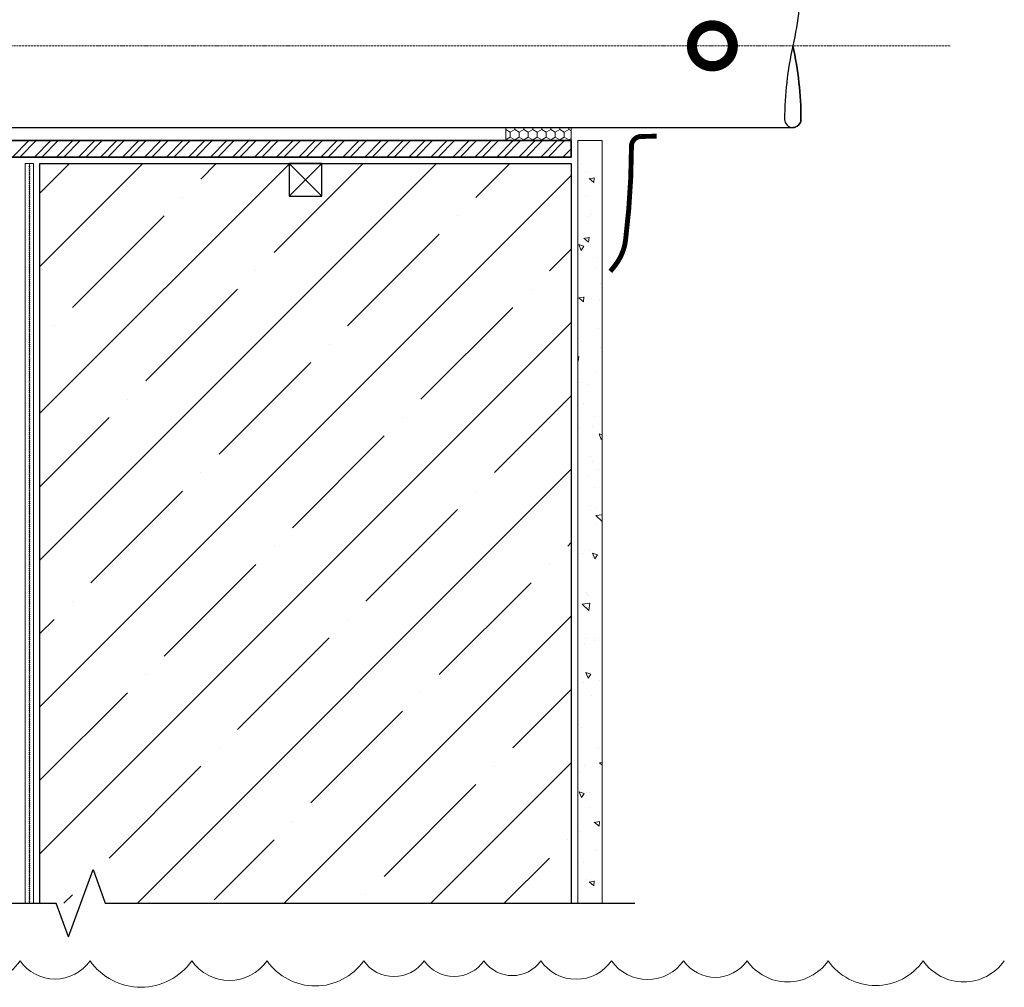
# Model space of a CAD drawing. Header units: millimetres. Extents: x 349531 to 1063351, y -131924 to 96186.
# Tile 33 of 230: x 477907 to 483932, y -61476 to -55557. Entities that reach past the tile are written whole.
import ezdxf

# ---------------------------------------------------------------- set-up
doc = ezdxf.new("R2010")
doc.units = ezdxf.units.MM
for name, pattern in [('ACAD_ISO10W100', [18, 12, -3, 0, -3]), ('пунктирнаяX2', [12.7, 0, -12.7]), ('Штрих-пунктирная', [20, 7.5, -2, 1, -2, 7.5])]:
    doc.linetypes.add(name, pattern=pattern)
doc.layers.add('TN-АННОТАЦИИ', color=7, linetype='Continuous', lineweight=20, true_color=0x000000)
doc.layers.add('Штрих Пена Монтажная', color=7, linetype='Continuous', lineweight=15, true_color=0xff7c1c)
for name, color, linetype, lineweight in [('TN-БЕТОН', 251, 'Continuous', 30), ('TN-Геотекстиль иглопробивной', 252, 'Штрих-пунктирная', 9), ('TN-ГЕРМЕТИК', 20, 'Continuous', 30), ('TN-МЕТАЛЛ КОНСТРУКЦИИ', 162, 'Continuous', 35), ('РАЗМЕРЫ', 1, 'Continuous', 9)]:
    doc.layers.add(name, color=color, linetype=linetype, lineweight=lineweight)

# ---------------------------------------------------------------- blocks, each defined once
blk = doc.blocks.new('_DotSmall')
at = {"color": 0, "linetype": 'ByBlock', "const_width": 0.5}
blk.add_lwpolyline([(-0.0625, 0, 1), (0.0625, 0, 1)], format="xyb", close=True, dxfattribs=at)

msp = doc.modelspace()

# ---------------------------------------------------------------- linework, layer by layer
at = {"linetype": 'ACAD_ISO10W100', "lineweight": 9}
msp.add_line((483600.3, -55717.2), (471254.2, -55717.2), dxfattribs=at)
at = {"linetype": 'Continuous'}
msp.add_line((478206.1, -61167.6), (478131.1, -60961.5), dxfattribs=at)
msp.add_lwpolyline([(482637.7, -55217.2, -0.414214), (482687.7, -55267.2, -0.055385), (482637.7, -55717.2, 0.055385), (482587.7, -56167.2, 1), (482687.7, -56167.2, 0.055385), (482637.7, -55717.2, -0.055385), (482687.7, -56167.2, -0.414214), (482637.7, -56217.2)], format="xyb", dxfattribs=at)
at = {"lineweight": 30, "ltscale": 3}
msp.add_lwpolyline([(471647.4, -56217.2), (482637.7, -56217.2)], dxfattribs=at)
at = {"lineweight": 15, "const_width": 30}
msp.add_lwpolyline([(481521.5, -57097.1), (481550.5, -57060, 0.136318), (481614.4, -56906.2, 0.029954), (481650.6, -56331.6, -0.398504), (481708, -56271.4), (481805.5, -56270)], format="xyb", dxfattribs=at)
at = {"linetype": 'Continuous'}
for points in [[(471700.4, -60961.5), (474940.7, -60961.5), (474940.7, -60961.5), (475015.7, -61167.6), (475165.7, -60755.5), (475240.7, -60961.5), (475240.7, -60961.5), (478131.1, -60961.5)], [(478206.1, -61167.6), (478356.1, -60755.5), (478431.1, -60961.5), (481671.5, -60961.5)]]:
    msp.add_lwpolyline(points, dxfattribs=at)
at = {"layer": 'TN-БЕТОН', "lineweight": 20}
for p, q in [((481471.5, -56297.2), (481321.5, -56297.2)), ((481321.5, -56297.2), (481321.5, -60961.5)), ((481471.5, -60961.5), (481471.5, -56297.2))]:
    msp.add_line(p, q, dxfattribs=at)
at = {"layer": 'TN-БЕТОН'}
for p, q in [((478031.5, -56437.2), (481281.5, -56437.2)), ((478031.5, -60961.5), (478031.5, -56437.2)), ((481281.5, -56437.2), (481281.5, -60961.5))]:
    msp.add_line(p, q, dxfattribs=at)
at = {"layer": 'TN-БЕТОН', "linetype": 'Continuous', "lineweight": 9}
for p, q in [((478031.5, -57067.1), (478661.4, -56437.2)), ((478031.5, -57965.1), (479559.4, -56437.2)), ((478031.5, -58863.2), (480457.4, -56437.2)), ((478031.5, -56618.1), (478212.4, -56437.2)), ((479015.5, -56532.1), (479110.4, -56437.2)), ((479464.5, -56981.1), (480008.4, -56437.2)), ((480699.3, -56644.3), (480906.4, -56437.2)), ((481344.3, -56438.9), (481344.3, -56438.9)), ((478031.5, -59761.2), (481281.5, -56511.2)), ((481370.6, -56489.5), (481370.6, -56489.5)), ((481420.6, -56553.9), (481391.4, -56529.5)), ((481423.5, -56524.9), (481391.7, -56530.8)), ((481420.6, -56553.9), (481423.3, -56523.6)), ((481369.6, -56631.3), (481369.6, -56631.3)), ((478903.3, -56644.3), (478903.3, -56644.3)), ((481406.4, -56750.3), (481406.4, -56750.3)), ((478229.7, -57317.8), (478791, -56756.6)), ((480587.1, -56756.6), (480587.1, -56756.6)), ((481386.4, -56758.5), (481386.4, -56758.5)), ((479913.5, -57430.1), (480474.8, -56868.8)), ((481388.7, -56918.3), (481359.5, -56893.8)), ((481391.6, -56889.3), (481359.8, -56895.2)), ((481388.7, -56918.3), (481391.4, -56887.9)), ((481471.4, -56901.1), (481471.4, -56901.1)), ((481148.3, -57093.3), (481281.5, -56960.2)), ((481343, -56968.7), (481329.3, -56933.2)), ((481360, -56943.5), (481329.3, -56933.2)), ((481343, -56968.7), (481360, -56943.5)), ((481357, -56967.4), (481357, -56967.4)), ((481444.5, -57014.1), (481444.5, -57014.1)), ((479352.3, -57093.3), (479352.3, -57093.3)), ((481428.6, -57079.3), (481428.6, -57079.3)), ((481459.9, -57172.3), (481459.9, -57172.3)), ((478678.8, -57766.8), (479240, -57205.6)), ((481036.1, -57205.6), (481036.1, -57205.6)), ((481356.8, -57282.7), (481327.7, -57258.2)), ((481359.8, -57253.7), (481327.9, -57259.6)), ((481356.9, -57282.7), (481359.5, -57252.3)), ((481407.9, -57263.6), (481407.9, -57263.6)), ((481453.9, -57271.7), (481453.9, -57271.7)), ((480362.6, -57879.1), (480923.8, -57317.8)), ((478031.5, -60659.2), (481281.5, -57409.2)), ((481470.7, -57398.8), (481470.7, -57398.8)), ((478117.5, -57430.1), (478117.5, -57430.1)), ((481448.5, -57443.5), (481448.5, -57443.5)), ((481343.6, -57525.4), (481343.6, -57525.4)), ((479801.3, -57542.3), (479801.3, -57542.3)), ((481458.7, -57559.9), (481458.7, -57559.9)), ((479127.8, -58215.9), (479689, -57654.6)), ((481327.9, -57618), (481321.5, -57619.2)), ((481325, -57647), (481321.5, -57644.1)), ((481325, -57647), (481327.6, -57616.7)), ((481437, -57714.7), (481437, -57714.7)), ((481337.9, -57778.4), (481337.9, -57778.4)), ((481381.7, -57789.2), (481381.7, -57789.2)), ((478566.5, -57879.1), (478566.5, -57879.1)), ((480811.6, -58328.1), (481281.5, -57858.2)), ((481354.6, -57905.6), (481354.6, -57905.6)), ((478031.5, -58414.1), (478454.3, -57991.4)), ((480250.3, -57991.4), (480250.3, -57991.4)), ((481425.5, -57985.8), (481425.5, -57985.8)), ((481331.8, -58050.1), (481331.8, -58050.1)), ((481414.2, -58045.8), (481414.2, -58045.8)), ((479576.8, -58664.9), (480138, -58103.6)), ((481466.2, -58125.6), (481452.5, -58090.1)), ((481471.5, -58096.5), (481452.5, -58090.1)), ((481466.2, -58125.6), (481471.5, -58117.8)), ((481396.9, -58226.4), (481396.9, -58226.4)), ((481414.1, -58257), (481414.1, -58257)), ((478627.2, -60961.5), (481281.5, -58307.2)), ((481450, -58306.7), (481450, -58306.7)), ((479015.5, -58328.1), (479015.5, -58328.1)), ((481382.7, -58346.4), (481382.7, -58346.4)), ((481422.2, -58418.8), (481422.2, -58418.8)), ((478342, -59001.6), (478903.3, -58440.4)), ((480699.3, -58440.4), (480699.3, -58440.4)), ((480025.8, -59113.9), (480587.1, -58552.6)), ((481402.6, -58528.2), (481402.6, -58528.2)), ((481439, -58546), (481439, -58546)), ((481471.5, -58627.1), (481432.2, -58589.4)), ((481471.5, -58585.2), (481432.3, -58589.8)), ((481433.5, -58642.7), (481433.5, -58642.7)), ((479464.5, -58777.1), (479464.5, -58777.1)), ((481260.6, -58777.1), (481281.5, -58756.2)), ((481322, -58764.4), (481322, -58764.4)), ((481391.2, -58799.4), (481391.2, -58799.4)), ((481351.5, -58820.9), (481351.5, -58820.9)), ((481425.5, -58855.7), (481411.8, -58820.1)), ((481442.5, -58830.5), (481411.8, -58820.2)), ((481425.5, -58855.7), (481442.5, -58830.4)), ((478791, -59450.6), (479352.3, -58889.4)), ((481148.3, -58889.4), (481148.3, -58889.4)), ((480474.8, -59562.9), (481036.1, -59001.6)), ((481322.9, -59052.8), (481322.9, -59052.8)), ((481372.8, -59060.6), (481372.8, -59060.6)), ((481379.7, -59070.6), (481379.7, -59070.6)), ((481387.3, -59081.7), (481387.3, -59081.7)), ((478229.7, -59113.9), (478229.7, -59113.9)), ((481396.4, -59126.3), (481348.2, -59131.9)), ((481389.4, -59171.2), (481348.2, -59131.6)), ((481388.9, -59171.4), (481395.9, -59126.2)), ((479525.2, -60961.5), (481281.5, -59205.3)), ((478031.5, -59312.2), (478117.5, -59226.1)), ((479913.5, -59226.1), (479913.5, -59226.1)), ((479240, -59899.7), (479801.3, -59338.4)), ((481368.2, -59341.7), (481368.2, -59341.7)), ((481365.1, -59373.6), (481365.1, -59373.6)), ((481423.7, -59356.9), (481423.7, -59356.9)), ((481425.4, -59345.6), (481425.4, -59345.6)), ((478678.8, -59562.9), (478678.8, -59562.9)), ((481384.8, -59585.8), (481371.1, -59550.2)), ((481401.8, -59560.5), (481371.1, -59550.2)), ((481384.8, -59585.8), (481401.8, -59560.5)), ((481390.5, -59566), (481390.5, -59566)), ((481356.8, -59612.9), (481356.8, -59612.9)), ((481457.9, -59602.2), (481457.9, -59602.2)), ((478031.5, -60210.2), (478566.5, -59675.2)), ((480362.6, -59675.2), (480362.6, -59675.2)), ((480923.8, -60011.9), (481281.5, -59654.3)), ((481407.2, -59693.2), (481407.2, -59693.2)), ((479689, -60348.7), (480250.3, -59787.4)), ((481324.5, -59856.8), (481324.5, -59856.8)), ((481345.3, -59884.1), (481345.3, -59884.1)), ((479127.8, -60011.9), (479127.8, -60011.9)), ((481449.4, -60014), (481449.4, -60014)), ((478454.3, -60685.4), (479015.5, -60124.2)), ((480423.2, -60961.5), (481281.5, -60103.3)), ((480811.6, -60124.2), (480811.6, -60124.2)), ((481362.6, -60120.7), (481362.6, -60120.7)), ((481471.5, -60116.7), (481454.8, -60102.7)), ((481471.5, -60101), (481455, -60104)), ((481333.9, -60155.3), (481333.9, -60155.3)), ((480138, -60797.7), (480699.3, -60236.4)), ((481344.1, -60315.8), (481330.4, -60280.3)), ((481361.1, -60290.6), (481330.4, -60280.3)), ((481344.1, -60315.8), (481361.1, -60290.6)), ((481322.4, -60426.5), (481322.4, -60426.5)), ((481395.2, -60377.3), (481395.2, -60377.3)), ((479576.8, -60460.9), (479576.8, -60460.9)), ((481452.1, -60491.5), (481422.9, -60467)), ((481455, -60462.5), (481423.1, -60468.4)), ((481452.1, -60491.5), (481454.7, -60461.2)), ((481324, -60521), (481324, -60521)), ((481333.4, -60520.7), (481333.4, -60520.7)), ((479096.8, -60940.9), (479464.5, -60573.2)), ((481260.6, -60573.2), (481260.6, -60573.2)), ((481430.9, -60638.1), (481430.9, -60638.1)), ((480872.2, -60961.5), (481148.3, -60685.4)), ((481358.7, -60713.1), (481358.7, -60713.1)), ((478342, -60797.7), (478342, -60797.7)), ((481374.8, -60817.2), (481374.8, -60817.2)), ((481375.5, -60840.3), (481375.5, -60840.3)), ((481420.2, -60855.9), (481391, -60831.4)), ((481423.1, -60826.9), (481391.3, -60832.7)), ((481420.2, -60855.9), (481422.8, -60825.5)), ((481469, -60902), (481469, -60902)), ((478178.1, -60961.5), (478229.7, -60909.9)), ((480025.8, -60909.9), (480025.8, -60909.9))]:
    msp.add_line(p, q, dxfattribs=at)
at = {"layer": 'TN-Геотекстиль иглопробивной', "linetype": 'Штрих-пунктирная'}
msp.add_line((477941.5, -56437.2), (477991.5, -56437.2), dxfattribs=at)
at = {"layer": 'TN-Геотекстиль иглопробивной', "linetype": 'Continuous'}
for p, q in [((477941.5, -60961.5), (477941.5, -56437.2)), ((477991.5, -60961.5), (477991.5, -56437.2))]:
    msp.add_line(p, q, dxfattribs=at)
at = {"layer": 'TN-Геотекстиль иглопробивной', "linetype": 'Штрих-пунктирная', "ltscale": 0.6}
msp.add_line((477966.5, -56437.2), (477966.5, -60961.5), dxfattribs=at)
at = {"layer": 'TN-Геотекстиль иглопробивной', "linetype": 'пунктирнаяX2'}
msp.add_line((477966.5, -60961.5), (477966.5, -56437.2), dxfattribs=at)
at = {"layer": 'TN-ГЕРМЕТИК'}
for p, q in [((479556.5, -56437.2), (479756.5, -56637.2)), ((479556.5, -56637.2), (479756.5, -56437.2)), ((479756.5, -56437.2), (479556.5, -56437.2)), ((479556.5, -56437.2), (479556.5, -56637.2)), ((479756.5, -56637.2), (479756.5, -56437.2)), ((479556.5, -56637.2), (479756.5, -56637.2))]:
    msp.add_line(p, q, dxfattribs=at)
at = {"layer": 'TN-МЕТАЛЛ КОНСТРУКЦИИ'}
for p, q in [((481281.5, -56297.2), (472777.2, -56297.2)), ((481281.5, -56397.2), (481281.5, -56297.2)), ((472777.2, -56397.2), (481281.5, -56397.2))]:
    msp.add_line(p, q, dxfattribs=at)
at = {"layer": 'TN-МЕТАЛЛ КОНСТРУКЦИИ', "linetype": 'Continuous', "lineweight": 20, "transparency": 33554687}
for p, q in [((477863.2, -56397.2), (477963.2, -56297.2)), ((477908.1, -56397.2), (478008.1, -56297.2)), ((477997.9, -56397.2), (478097.9, -56297.2)), ((478042.8, -56397.2), (478142.8, -56297.2)), ((478132.6, -56397.2), (478232.6, -56297.2)), ((478177.5, -56397.2), (478277.5, -56297.2)), ((478267.3, -56397.2), (478367.3, -56297.2)), ((478312.2, -56397.2), (478412.2, -56297.2)), ((478402, -56397.2), (478502, -56297.2)), ((478446.9, -56397.2), (478546.9, -56297.2)), ((478536.7, -56397.2), (478636.7, -56297.2)), ((478581.6, -56397.2), (478681.6, -56297.2)), ((478671.4, -56397.2), (478771.4, -56297.2)), ((478716.3, -56397.2), (478816.3, -56297.2)), ((478806.1, -56397.2), (478906.1, -56297.2)), ((478851, -56397.2), (478951, -56297.2)), ((478940.8, -56397.2), (479040.8, -56297.2)), ((478985.7, -56397.2), (479085.7, -56297.2)), ((479075.5, -56397.2), (479175.5, -56297.2)), ((479120.4, -56397.2), (479220.4, -56297.2)), ((479210.2, -56397.2), (479310.2, -56297.2)), ((479255.1, -56397.2), (479355.1, -56297.2)), ((479344.9, -56397.2), (479444.9, -56297.2)), ((479389.8, -56397.2), (479489.8, -56297.2)), ((479479.6, -56397.2), (479579.6, -56297.2)), ((479524.5, -56397.2), (479624.5, -56297.2)), ((479614.3, -56397.2), (479714.3, -56297.2)), ((479659.2, -56397.2), (479759.2, -56297.2)), ((479749, -56397.2), (479849, -56297.2)), ((479793.9, -56397.2), (479893.9, -56297.2)), ((479883.7, -56397.2), (479983.7, -56297.2)), ((479928.6, -56397.2), (480028.6, -56297.2)), ((480018.5, -56397.2), (480118.5, -56297.2)), ((480063.4, -56397.2), (480163.4, -56297.2)), ((480153.2, -56397.2), (480253.2, -56297.2)), ((480198.1, -56397.2), (480298.1, -56297.2)), ((480287.9, -56397.2), (480387.9, -56297.2)), ((480332.8, -56397.2), (480432.8, -56297.2)), ((480422.6, -56397.2), (480522.6, -56297.2)), ((480467.5, -56397.2), (480567.5, -56297.2)), ((480557.3, -56397.2), (480657.3, -56297.2)), ((480602.2, -56397.2), (480702.2, -56297.2)), ((480692, -56397.2), (480792, -56297.2)), ((480736.9, -56397.2), (480836.9, -56297.2)), ((480826.7, -56397.2), (480926.7, -56297.2)), ((480871.6, -56397.2), (480971.6, -56297.2)), ((480961.4, -56397.2), (481061.4, -56297.2)), ((481006.3, -56397.2), (481106.3, -56297.2)), ((481096.1, -56397.2), (481196.1, -56297.2)), ((481141, -56397.2), (481241, -56297.2)), ((481230.8, -56397.2), (481281.5, -56346.5)), ((481275.7, -56397.2), (481281.5, -56391.4))]:
    msp.add_line(p, q, dxfattribs=at)
at = {"layer": 'РАЗМЕРЫ', "color": 240, "true_color": 0xed1f24}
for centre, radius in [((477613.7, -61107.1), 361.2), ((478123.7, -61164.4), 261.3), ((478648.9, -61096.4), 379.9), ((479190.4, -61153), 281.1), ((479716.4, -61107.2), 361), ((480197.1, -61184.7), 225.8), ((480565.2, -61186.1), 223.5), ((480921.8, -61192.8), 211.9), ((481312.1, -61162.5), 264.6), ((481749.3, -61159.9), 269.1), ((482164, -61178.3), 237.1), ((482606.1, -61140.7), 302.6), ((483144.5, -61110.8), 354.8), ((483683.5, -61140.3), 303.2)]:
    msp.add_arc(centre, radius, 215, 325, dxfattribs=at)
at = {"layer": 'Штрих Пена Монтажная'}
for p, q in [((480881.5, -56217.2), (481281.5, -56217.2)), ((480881.5, -56297.2), (480881.5, -56217.2)), ((481281.5, -56217.2), (481281.5, -56297.2)), ((481281.5, -56297.2), (480881.5, -56297.2))]:
    msp.add_line(p, q, dxfattribs=at)
at = {"layer": 'Штрих Пена Монтажная', "linetype": 'Continuous'}
for p, q in [((480881.9, -56229.2), (480881.5, -56229.5)), ((480881.9, -56229.2), (480881.9, -56217.2)), ((480909.4, -56245.1), (480881.9, -56229.2)), ((480936.9, -56229.2), (480909.4, -56245.1)), ((480909.4, -56276.8), (480909.4, -56245.1)), ((480936.9, -56229.2), (480936.9, -56217.2)), ((480964.4, -56245.1), (480936.9, -56229.2)), ((480991.9, -56229.2), (480964.4, -56245.1)), ((480964.4, -56276.8), (480964.4, -56245.1)), ((480991.9, -56229.2), (480991.9, -56217.2)), ((481019.4, -56245.1), (480991.9, -56229.2)), ((481046.9, -56229.2), (481019.4, -56245.1)), ((481019.4, -56276.8), (481019.4, -56245.1)), ((481046.9, -56229.2), (481046.9, -56217.2)), ((481074.4, -56245.1), (481046.9, -56229.2)), ((481101.9, -56229.2), (481074.4, -56245.1)), ((481074.4, -56276.8), (481074.4, -56245.1)), ((481101.9, -56229.2), (481101.9, -56217.2)), ((481129.4, -56245.1), (481101.9, -56229.2)), ((481156.9, -56229.2), (481129.4, -56245.1)), ((481129.4, -56276.8), (481129.4, -56245.1)), ((481156.9, -56229.2), (481156.9, -56217.2)), ((481184.4, -56245.1), (481156.9, -56229.2)), ((481211.9, -56229.2), (481184.4, -56245.1)), ((481184.4, -56276.8), (481184.4, -56245.1)), ((481211.9, -56229.2), (481211.9, -56217.2)), ((481239.4, -56245.1), (481211.9, -56229.2)), ((481266.9, -56229.2), (481239.4, -56245.1)), ((481239.4, -56276.8), (481239.4, -56245.1)), ((481266.9, -56229.2), (481266.9, -56217.2)), ((481281.5, -56237.6), (481266.9, -56229.2)), ((480881.9, -56292.7), (480881.5, -56292.4)), ((480909.4, -56276.8), (480881.9, -56292.7)), ((480881.9, -56297.2), (480881.9, -56292.7)), ((480936.9, -56292.7), (480909.4, -56276.8)), ((480964.4, -56276.8), (480936.9, -56292.7)), ((480936.9, -56297.2), (480936.9, -56292.7)), ((480991.9, -56292.7), (480964.4, -56276.8)), ((481019.4, -56276.8), (480991.9, -56292.7)), ((480991.9, -56297.2), (480991.9, -56292.7)), ((481046.9, -56292.7), (481019.4, -56276.8)), ((481074.4, -56276.8), (481046.9, -56292.7)), ((481046.9, -56297.2), (481046.9, -56292.7)), ((481101.9, -56292.7), (481074.4, -56276.8)), ((481129.4, -56276.8), (481101.9, -56292.7)), ((481101.9, -56297.2), (481101.9, -56292.7)), ((481156.9, -56292.7), (481129.4, -56276.8)), ((481184.4, -56276.8), (481156.9, -56292.7)), ((481156.9, -56297.2), (481156.9, -56292.7)), ((481211.9, -56292.7), (481184.4, -56276.8)), ((481239.4, -56276.8), (481211.9, -56292.7)), ((481211.9, -56297.2), (481211.9, -56292.7)), ((481266.9, -56292.7), (481239.4, -56276.8)), ((481281.5, -56284.3), (481266.9, -56292.7)), ((481266.9, -56297.2), (481266.9, -56292.7))]:
    msp.add_line(p, q, dxfattribs=at)

# ---------------------------------------------------------------- block references
at = {"layer": 'TN-АННОТАЦИИ', "xscale": 500, "yscale": 500, "zscale": 500, "rotation": 90.0000000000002}
msp.add_blockref('_DotSmall', (482145.6, -55717.2), dxfattribs=at)

doc.saveas('drawing.dxf')
